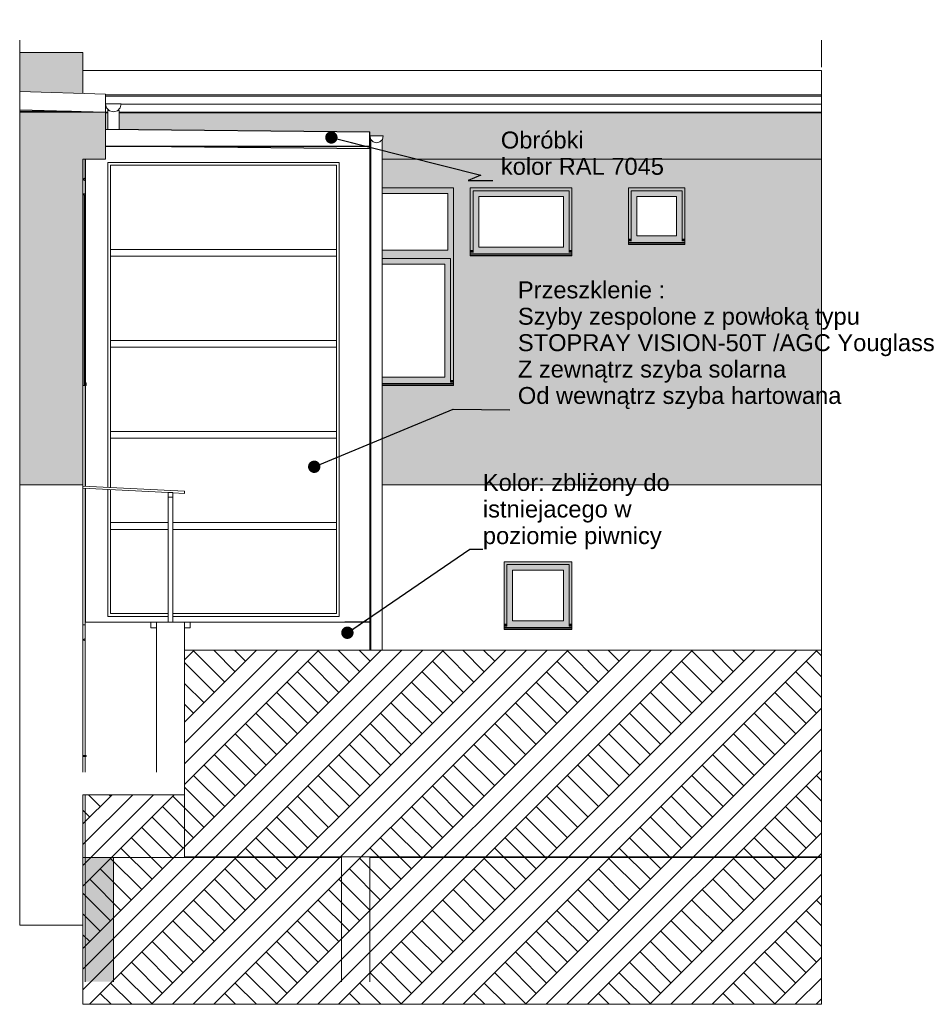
# Model space of a CAD drawing. Header units: centimetres. Extents: x 250 to 5514, y -460 to 460.
# Tile 1 of 2: x 250 to 1052, y -460 to 412. Entities that reach past the tile are written whole.
import ezdxf

# ---------------------------------------------------------------- set-up
doc = ezdxf.new("R2010")
doc.units = ezdxf.units.CM
doc.header["$MEASUREMENT"] = 0
doc.linetypes.add('Przerywana', pattern=[48, 24, -24])
for name, color, linetype, lineweight in [('130-Teren_Nr_pióra__19', 255, 'Continuous', 0), ('1_Nr_pióra__81', 7, 'Continuous', 13), ('220 - ŚCIANY WEWNĘTRZNE_Nr_pióra__1', 7, 'Continuous', 13), ('220 - ŚCIANY WEWNĘTRZNE_Nr_pióra__87', 7, 'Continuous', 13), ('220-A Ściany_Nr_pióra__120', 7, 'Continuous', 13), ('220-Ściany_Nr_pióra__120', 7, 'Continuous', 13), ('220-Ściany_Nr_pióra__18', 9, 'Continuous', 13), ('270-Dachy Powłoki_Nr_pióra__1', 7, 'Continuous', 13), ('270-Dachy Powłoki_Nr_pióra__19', 255, 'Continuous', 0), ('420-Słupy_Nr_pióra__88', 7, 'Continuous', 13), ('440-K Belki_Nr_pióra__44', 7, 'Continuous', 13), ('440-Stropy_Nr_pióra__1', 7, 'Continuous', 13), ('440-Stropy_Nr_pióra__120', 7, 'Continuous', 13), ('Nowe_1_Nr_pióra__81', 7, 'Continuous', 13), ('Nowe_220 - ŚCIANY WEWNĘTRZNE_Nr_pióra__87', 7, 'Continuous', 13), ('Nowe_270-Dachy Powłoki_Nr_pióra__21', 7, 'Continuous', 25), ('Nowe_830-Teksty Etykiety_Nr_pióra__1', 7, 'Continuous', 13), ('Nowe_830-Teksty Etykiety_Nr_pióra__120', 7, 'Continuous', 13), ('Nowe_Okna Archicada_Nr_pióra__2', 7, 'Continuous', 13), ('Nowe_ściana_Nr_pióra__21', 7, 'Continuous', 25), ('Okna Archicada_Nr_pióra__3', 7, 'Continuous', 13), ('Okna Archicada_Nr_pióra__87', 7, 'Continuous', 13)]:
    doc.layers.add(name, color=color, linetype=linetype, lineweight=lineweight)
for name, color, linetype in [('220 - ŚCIANY WEWNĘTRZNE', 7, 'Continuous'), ('440-Stropy', 7, 'Continuous'), ('Nowe_220 - ŚCIANY WEWNĘTRZNE', 7, 'Continuous'), ('Okna Archicada', 7, 'Continuous')]:
    doc.layers.add(name, color=color, linetype=linetype)
doc.styles.add('STYL_AUTOMATYCZNY_1', font='arial.ttf')
doc.dimstyles.new('STYL_AUTOMATYCZNY__1', dxfattribs={"dimtxt": 0.18, "dimasz": 21.888, "dimexe": 0.18, "dimexo": 0.0625, "dimgap": 0, "dimtad": 0, "dimtih": 1, "dimtoh": 1, "dimdec": 4, "dimzin": 0, "dimdsep": 46, "dimcen": 0.09, "dimadec": 0, "dimazin": 0, "dimtfac": 1, "dimtdec": 4, "dimtmove": 0, "dimatfit": 3, "dimldrblk": 'ARROWHEAD_11', "dimfxl": 1, "dimtolj": 1, "dimtzin": 0, "dimarcsym": 0})

# ---------------------------------------------------------------- blocks, each defined once
blk = doc.blocks.new('ARROWHEAD_11')
at = {"color": 0, "linetype": 'Continuous', "lineweight": 0}
blk.add_line((0, 0), (-1, 0), dxfattribs=at)
at = {"color": 0, "linetype": 'Continuous', "lineweight": 0, "const_width": 0.25, "flags": 128}
blk.add_lwpolyline([(-0.125, 0, 1), (0.125, 0, 1)], format="xyb", close=True, dxfattribs=at)

msp = doc.modelspace()

# ---------------------------------------------------------------- hatches: boundary and pattern name
at = {"layer": '220 - ŚCIANY WEWNĘTRZNE', "linetype": 'Continuous', "lineweight": 0, "true_color": 0xffffff}
for points in [[(306.47, 383.06), (250.47, 383.06), (250.47, 348.28), (306.47, 346.6)], [(250.47, 330), (250.47, 0), (306.47, 0), (306.47, 330)], [(308.47, 288.54), (306.47, 288.54), (306.47, 270.45), (308.47, 271.86)], [(560.47, 263), (561.47, 263), (561.47, 288.54), (560.47, 288.54)], [(560.47, 88), (560.47, 0), (561.47, 0), (561.47, 88)]]:
    msp.add_hatch(color=7, dxfattribs=at).paths.add_polyline_path(points)
h = msp.add_hatch(color=7, dxfattribs=at)
h.paths.add_polyline_path([(960.47, 288.54), (571.47, 288.54), (571.47, 263), (634.47, 263), (634.47, 88), (571.47, 88), (571.47, 0), (960.47, 0)])
h.paths.add_polyline_path([(739.47, 203), (649.47, 203), (649.47, 263), (739.47, 263)], flags=0)
h.paths.add_polyline_path([(839.47, 213), (789.47, 213), (789.47, 263), (839.47, 263)], flags=0)
at = {"layer": '220-Ściany_Nr_pióra__18', "linetype": 'Continuous', "lineweight": 13}
h = msp.add_hatch(dxfattribs=at)
h.set_pattern_fill('Grunt_0001', color=9, style=0, pattern_type=2)
h.set_pattern_definition([(45, (0, 0), (-27.5772, 27.5772), []), (45, (-9.19, 9.19), (-55.1543, 55.1543), []), (45, (-18.385, 18.385), (-55.1543, 55.1543), []), (135, (-27.577, 27.577), (9.19239, 9.19239), [39, -39])])
h.paths.add_polyline_path([(306.47, -274.46), (306.47, -460), (960.47, -460), (960.47, -274.46), (960.47, -146.46), (396.47, -146.46), (396.47, -274.46)])
at = {"layer": '440-Stropy', "linetype": 'Continuous', "lineweight": 0, "true_color": 0xffffff}
for points in [[(306.47, 330), (306.47, 288.54), (326.47, 288.54), (326.47, 330)], [(326.47, 314.96), (328.4, 314.94), (328.4, 330), (326.47, 330)], [(960.47, 330), (338.64, 330), (338.64, 314.84), (560.47, 312.62), (560.47, 309.02), (572.47, 309.02), (571.67, 306.02), (571.17, 305.52), (571.47, 305.52), (571.47, 288.54), (960.47, 288.54)], [(560.47, 309.02), (560.47, 288.54), (561.47, 288.54), (561.47, 305.52), (561.78, 305.52), (561.28, 306.02)]]:
    msp.add_hatch(color=7, dxfattribs=at).paths.add_polyline_path(points)
at = {"layer": 'Nowe_220 - ŚCIANY WEWNĘTRZNE', "linetype": 'Continuous', "lineweight": 0, "true_color": 0xffffff}
msp.add_hatch(color=7, dxfattribs=at).paths.add_polyline_path([(308.47, -330), (308.47, -440), (333.47, -440), (333.47, -330)])
at = {"layer": 'Okna Archicada', "linetype": 'Continuous', "lineweight": 0, "true_color": 0xffffff}
for points in [[(560.47, 263), (560.47, 258), (561.47, 258), (561.47, 263)], [(634.47, 263), (571.47, 263), (571.47, 258), (629.47, 258), (634.47, 258)], [(649.47, 258), (651.97, 258), (651.97, 260.5), (736.97, 260.5), (736.97, 258), (739.47, 258), (739.47, 263), (649.47, 263)], [(791.97, 258), (791.97, 260.5), (836.97, 260.5), (836.97, 258), (839.47, 258), (839.47, 263), (789.47, 263), (789.47, 258)], [(631.97, 93), (634.47, 93), (634.47, 258), (629.47, 258), (629.47, 208), (629.47, 200.5), (631.97, 200.5)], [(651.97, 258), (649.47, 258), (649.47, 208), (651.97, 208)], [(651.97, 255.5), (656.97, 255.5), (731.97, 255.5), (736.97, 255.5), (736.97, 260.5), (651.97, 260.5)], [(656.97, 210.5), (656.97, 255.5), (651.97, 255.5), (651.97, 210.5)], [(731.97, 255.5), (731.97, 210.5), (736.97, 210.5), (736.97, 255.5)], [(736.97, 208), (739.47, 208), (739.47, 258), (736.97, 258)], [(791.97, 218), (791.97, 258), (789.47, 258), (789.47, 218)], [(791.97, 260.5), (791.97, 255.5), (796.97, 255.5), (831.97, 255.5), (836.97, 255.5), (836.97, 260.5)], [(796.97, 255.5), (791.97, 255.5), (791.97, 220.5), (796.97, 220.5)], [(831.97, 220.5), (836.97, 220.5), (836.97, 255.5), (831.97, 255.5)], [(836.97, 258), (836.97, 218), (839.47, 218), (839.47, 258)], [(791.97, 218), (789.47, 218), (789.47, 216), (791.97, 216)], [(796.97, 220.5), (791.97, 220.5), (791.97, 215.87), (836.97, 215.87), (836.97, 220.5), (831.97, 220.5)], [(836.97, 218), (836.97, 216), (839.47, 216), (839.47, 218)], [(651.97, 210.5), (651.97, 205.87), (736.97, 205.87), (736.97, 210.5), (731.97, 210.5), (656.97, 210.5)], [(789.47, 216), (789.47, 214.69), (839.47, 214.69), (839.47, 216), (836.97, 216), (836.97, 215.87), (791.97, 215.87), (791.97, 216)], [(789.47, 213.5), (839.47, 213.5), (839.47, 214.69), (789.47, 214.69)], [(789.47, 213), (839.47, 213), (839.47, 213.5), (789.47, 213.5)], [(560.47, 208), (560.47, 200.5), (561.47, 200.5), (561.47, 208)], [(629.47, 208), (571.47, 208), (571.47, 200.5), (629.47, 200.5)], [(651.97, 208), (649.47, 208), (649.47, 206), (651.97, 206)], [(649.47, 206), (649.47, 204.69), (739.47, 204.69), (739.47, 206), (736.97, 206), (736.97, 205.87), (651.97, 205.87), (651.97, 206)], [(649.47, 203.5), (739.47, 203.5), (739.47, 204.69), (649.47, 204.69)], [(649.47, 203), (739.47, 203), (739.47, 203.5), (649.47, 203.5)], [(739.47, 208), (736.97, 208), (736.97, 206), (739.47, 206)], [(560.47, 200.5), (560.47, 195.5), (561.47, 195.5), (561.47, 200.5)], [(631.97, 200.5), (571.47, 200.5), (571.47, 195.5), (626.97, 195.5), (631.97, 195.5)], [(626.97, 195.5), (626.97, 95.5), (631.97, 95.5), (631.97, 195.5)], [(307.47, 88), (309.47, 88), (309.47, 90.5), (307.47, 90.5)], [(560.47, 90.87), (561.47, 90.87), (561.47, 95.5), (560.47, 95.5)], [(561.47, 90.87), (560.47, 90.87), (560.47, 89.69), (561.47, 89.69)], [(560.47, 89.69), (560.47, 88.5), (561.47, 88.5), (561.47, 89.69)], [(560.47, 88.5), (560.47, 88), (561.47, 88), (561.47, 88.5)], [(571.47, 90.87), (631.97, 90.87), (631.97, 95.5), (626.97, 95.5), (571.47, 95.5)], [(571.47, 90.87), (571.47, 89.69), (634.47, 89.69), (634.47, 91), (631.97, 91), (631.97, 90.87)], [(634.47, 89.69), (571.47, 89.69), (571.47, 88.5), (634.47, 88.5)], [(634.47, 88.5), (571.47, 88.5), (571.47, 88), (634.47, 88)], [(631.97, 93), (631.97, 91), (634.47, 91), (634.47, 93)], [(679.47, -68), (679.47, -73), (681.97, -73), (681.97, -70.5), (736.97, -70.5), (736.97, -73), (739.47, -73), (739.47, -68)], [(681.97, -73), (679.47, -73), (679.47, -123), (681.97, -123)], [(681.97, -70.5), (681.97, -75.5), (686.97, -75.5), (731.97, -75.5), (736.97, -75.5), (736.97, -70.5)], [(681.97, -75.5), (681.97, -120.5), (686.97, -120.5), (686.97, -75.5)], [(731.97, -75.5), (731.97, -120.5), (736.97, -120.5), (736.97, -75.5)], [(736.97, -123), (739.47, -123), (739.47, -73), (736.97, -73)], [(681.97, -120.5), (681.97, -125.13), (736.97, -125.13), (736.97, -120.5), (731.97, -120.5), (686.97, -120.5)], [(681.97, -123), (679.47, -123), (679.47, -125), (681.97, -125)], [(681.97, -125), (679.47, -125), (679.47, -126.31), (739.47, -126.31), (739.47, -125), (736.97, -125), (736.97, -125.13), (681.97, -125.13)], [(679.47, -126.31), (679.47, -127.5), (739.47, -127.5), (739.47, -126.31)], [(736.97, -123), (736.97, -125), (739.47, -125), (739.47, -123)], [(306.47, -240.5), (309.47, -240.5), (309.47, -239.62), (306.47, -239.47)]]:
    msp.add_hatch(color=7, dxfattribs=at).paths.add_polyline_path(points)

# ---------------------------------------------------------------- linework, layer by layer
at = {"layer": '130-Teren_Nr_pióra__19', "color": 255, "linetype": 'Continuous', "lineweight": 0}
for p, q in [((396.47, -146.46), (960.47, -146.46)), ((960.47, -146.46), (960.47, -329.46)), ((396.47, -254.46), (396.47, -329.46)), ((396.47, -329.46), (960.47, -329.46))]:
    msp.add_line(p, q, dxfattribs=at)
at = {"layer": '1_Nr_pióra__81', "color": 7, "linetype": 'Continuous', "lineweight": 13}
for p, q in [((960.47, 344.28), (326.47, 344.28)), ((960.47, 340.78), (960.47, 344.28)), ((960.47, 338.22), (960.47, 340.78)), ((327.41, 333.93), (326.47, 337.43)), ((326.47, 337.43), (333.47, 337.43)), ((326.51, 337.28), (326.47, 337.28)), ((329.97, 331.37), (327.41, 333.93)), ((328.4, 332.94), (328.4, 314.94)), ((328.64, 331.43), (329.31, 331.43)), ((328.64, 331.43), (328.64, 314.94)), ((329.31, 331.43), (329.91, 331.43)), ((333.47, 330.43), (329.97, 331.37)), ((333.47, 337.43), (340.47, 337.43)), ((336.97, 331.37), (333.47, 330.43)), ((339.53, 333.93), (336.97, 331.37)), ((337.04, 331.43), (337.97, 331.43)), ((337.97, 331.43), (338.64, 331.43)), ((338.4, 332.8), (338.4, 331.43)), ((338.64, 331.43), (338.64, 314.84)), ((340.47, 337.43), (339.53, 333.93)), ((960.47, 337.28), (340.43, 337.28)), ((960.47, 337.28), (960.47, 338.22)), ((308.47, 271.86), (306.47, 270.45)), ((306.47, 270.45), (307.14, 270.1)), ((307.14, 270.1), (308.47, 269.41)), ((306.47, 257.86), (307.14, 257.86)), ((307.14, 257.86), (308.47, 257.86)), ((306.47, -124.05), (307.14, -124.05)), ((307.14, -124.05), (308.47, -124.05)), ((306.47, -137.31), (307.14, -136.87)), ((306.47, -137.31), (308.47, -138.19)), ((307.14, -136.87), (308.47, -136.01))]:
    msp.add_line(p, q, dxfattribs=at)
at = {"layer": '220 - ŚCIANY WEWNĘTRZNE_Nr_pióra__1', "color": 7, "linetype": 'Continuous', "lineweight": 13}
msp.add_line((250.47, 383.06), (250.47, 348.28), dxfattribs=at)
at = {"layer": '220 - ŚCIANY WEWNĘTRZNE_Nr_pióra__87', "color": 7, "linetype": 'Continuous', "lineweight": 13}
for p, q in [((250.47, 383.06), (306.47, 383.06)), ((306.47, 383.06), (306.47, 346.6)), ((250.47, 330), (250.47, 0)), ((306.47, 330), (250.47, 330)), ((306.47, 257), (306.47, 288.54)), ((960.47, 288.54), (960.47, 0)), ((307.47, 257), (306.47, 257)), ((306.47, 257), (306.47, 88)), ((307.47, 88), (307.47, 257)), ((306.47, 0), (306.47, 88)), ((306.47, 88), (307.47, 88)), ((250.47, 0), (306.47, 0)), ((250.47, -31), (250.47, 0)), ((306.47, 0), (306.47, -1)), ((560.47, 0), (561.47, 0)), ((571.47, 0), (960.47, 0)), ((960.47, 0), (960.47, -146.46)), ((306.47, -3), (306.47, -254.46)), ((250.47, -330), (250.47, -31)), ((371.47, -121.46), (366.47, -121.46)), ((366.47, -121.46), (366.47, -126.46)), ((371.47, -121.46), (396.47, -121.46)), ((371.47, -254.46), (371.47, -121.46)), ((396.47, -121.46), (396.47, -254.46)), ((401.47, -121.46), (396.47, -121.46)), ((401.47, -126.46), (401.47, -121.46)), ((366.47, -126.46), (371.47, -126.46)), ((396.47, -126.46), (401.47, -126.46)), ((306.47, -274.46), (306.47, -390)), ((250.47, -350), (250.47, -330)), ((306.47, -330), (308.47, -330)), ((560.47, -330), (960.47, -330)), ((960.47, -329.46), (960.47, -330)), ((250.47, -390), (250.47, -350)), ((306.47, -390), (250.47, -390))]:
    msp.add_line(p, q, dxfattribs=at)
at = {"layer": '220-A Ściany_Nr_pióra__120', "color": 7, "linetype": 'Przerywana', "lineweight": 13}
for p, q in [((250.47, -350), (250.47, 411.99)), ((960.47, -350), (960.47, 411.99))]:
    msp.add_line(p, q, dxfattribs=at)
at = {"layer": '220-Ściany_Nr_pióra__120', "color": 7, "linetype": 'Continuous', "lineweight": 13, "flags": 128}
msp.add_lwpolyline([(306.47, -274.46), (306.47, -460), (960.47, -460), (960.47, -274.46), (960.47, -146.46), (396.47, -146.46), (396.47, -274.46)], close=True, dxfattribs=at)
at = {"layer": '270-Dachy Powłoki_Nr_pióra__1', "color": 7, "linetype": 'Continuous', "lineweight": 13}
for p, q in [((250.47, 348.28), (250.47, 332.28)), ((250.47, 332.28), (250.47, 330.9))]:
    msp.add_line(p, q, dxfattribs=at)
at = {"layer": '270-Dachy Powłoki_Nr_pióra__19', "color": 255, "linetype": 'Continuous', "lineweight": 0}
for p, q in [((960.47, 366.91), (306.47, 366.91)), ((960.47, 345.4), (960.47, 366.91)), ((250.47, 348.28), (326.47, 346)), ((326.47, 330), (326.47, 346)), ((326.47, 345.4), (960.47, 345.4)), ((960.47, 345.4), (960.47, 344.28)), ((326.47, 330), (250.47, 332.28)), ((960.47, 337.28), (960.47, 330)), ((296.47, 330.9), (250.47, 330.9)), ((306.47, 330), (306.47, 330.6)), ((328.4, 329.4), (326.47, 329.4)), ((960.47, 329.4), (338.64, 329.4)), ((306.47, -1), (306.47, -3)), ((306.47, -1), (396.47, -5.5)), ((381.97, -6.77), (306.47, -3)), ((385.97, -6.97), (381.97, -6.77)), ((396.47, -7.5), (385.97, -6.97)), ((396.47, -7.5), (396.47, -5.5))]:
    msp.add_line(p, q, dxfattribs=at)
at = {"layer": '420-Słupy_Nr_pióra__88', "color": 7, "linetype": 'Continuous', "lineweight": 13}
for p, q in [((381.97, -121.46), (381.97, -10.77)), ((385.97, -121.46), (385.97, -10.77))]:
    msp.add_line(p, q, dxfattribs=at)
at = {"layer": '440-K Belki_Nr_pióra__44', "color": 7, "linetype": 'Continuous', "lineweight": 13}
for p, q in [((381.97, -6.77), (385.97, -6.77)), ((381.97, -10.77), (381.97, -6.77)), ((385.97, -6.77), (385.97, -6.97)), ((385.97, -6.97), (385.97, -10.77)), ((385.97, -10.77), (381.97, -10.77))]:
    msp.add_line(p, q, dxfattribs=at)
at = {"layer": '440-Stropy_Nr_pióra__1', "color": 7, "linetype": 'Continuous', "lineweight": 13}
msp.add_line((250.47, 0), (250.47, -31), dxfattribs=at)
at = {"layer": '440-Stropy_Nr_pióra__120', "color": 7, "linetype": 'Continuous', "lineweight": 13}
for p, q in [((306.47, 330), (326.47, 330)), ((326.47, 288.54), (326.47, 330)), ((326.47, 330), (328.4, 330)), ((338.64, 330), (960.47, 330)), ((960.47, 288.54), (960.47, 330)), ((306.47, 288.54), (326.47, 288.54)), ((560.47, 288.54), (561.47, 288.54)), ((571.47, 288.54), (960.47, 288.54))]:
    msp.add_line(p, q, dxfattribs=at)
at = {"layer": 'Nowe_1_Nr_pióra__81', "color": 7, "linetype": 'Continuous', "lineweight": 13}
for p, q in [((560.47, 309.02), (561.28, 306.02)), ((566.47, 309.02), (560.47, 309.02)), ((561.28, 306.02), (563.47, 303.83)), ((561.47, 305.52), (561.78, 305.52)), ((561.47, 305.52), (561.47, -146.46)), ((572.47, 309.02), (566.47, 309.02)), ((569.47, 303.83), (571.67, 306.02)), ((571.17, 305.52), (571.47, 305.52)), ((571.47, 305.52), (571.47, -146.46)), ((571.67, 306.02), (572.47, 309.02)), ((563.47, 303.83), (566.47, 303.02)), ((566.47, 303.02), (569.47, 303.83))]:
    msp.add_line(p, q, dxfattribs=at)
at = {"layer": 'Nowe_220 - ŚCIANY WEWNĘTRZNE_Nr_pióra__87', "color": 7, "linetype": 'Continuous', "lineweight": 13}
for p, q in [((308.47, -121.46), (323.47, -121.46)), ((308.47, -239.57), (308.47, -121.46)), ((560.47, -121.46), (560.47, -146.46)), ((308.47, -254.46), (308.47, -240.5)), ((308.47, -330), (308.47, -274.46)), ((333.47, -330), (308.47, -330)), ((308.47, -440), (308.47, -330)), ((333.47, -330), (333.47, -440)), ((333.47, -330), (535.47, -330)), ((535.47, -440), (535.47, -330)), ((560.47, -329.46), (560.47, -330)), ((560.47, -330), (560.47, -440))]:
    msp.add_line(p, q, dxfattribs=at)
at = {"layer": 'Nowe_270-Dachy Powłoki_Nr_pióra__21', "color": 7, "linetype": 'Continuous', "lineweight": 25}
for p, q in [((326.47, 314.96), (560.47, 312.62)), ((560.47, 297.63), (560.47, 312.62)), ((560.47, 297.63), (326.47, 299.97))]:
    msp.add_line(p, q, dxfattribs=at)
at = {"layer": 'Nowe_Okna Archicada_Nr_pióra__2', "color": 7, "linetype": 'Continuous', "lineweight": 13}
for p, q in [((328.47, 285.54), (328.47, -2.1)), ((533.47, 285.54), (328.47, 285.54)), ((330.97, 283.04), (330.97, -2.22)), ((530.97, 283.04), (330.97, 283.04)), ((530.97, -113.96), (530.97, 283.04)), ((533.47, -116.46), (533.47, 285.54)), ((330.97, 208.44), (530.97, 208.44)), ((530.97, 202.44), (330.97, 202.44)), ((330.97, 127.84), (530.97, 127.84)), ((530.97, 121.84), (330.97, 121.84)), ((330.97, 47.24), (530.97, 47.24)), ((530.97, 41.24), (330.97, 41.24)), ((328.47, -4.1), (328.47, -116.46)), ((330.97, -4.22), (330.97, -113.96)), ((330.97, -33.36), (381.97, -33.36)), ((385.97, -33.36), (530.97, -33.36)), ((381.97, -39.36), (330.97, -39.36)), ((530.97, -39.36), (385.97, -39.36)), ((366.47, -121.46), (323.47, -121.46)), ((328.47, -116.46), (381.97, -116.46)), ((330.97, -113.96), (381.97, -113.96)), ((385.97, -113.96), (530.97, -113.96)), ((385.97, -116.46), (533.47, -116.46)), ((538.47, -121.46), (401.47, -121.46))]:
    msp.add_line(p, q, dxfattribs=at)
at = {"layer": 'Nowe_ściana_Nr_pióra__21', "color": 7, "linetype": 'Continuous', "lineweight": 25}
for p, q in [((326.47, 300), (538.47, 300)), ((538.47, 300), (560.47, 300)), ((560.47, 297.63), (560.47, -121.46)), ((308.47, 288.54), (308.47, 90.5)), ((308.47, 88), (308.47, -1.1)), ((308.47, -3.1), (308.47, -121.46)), ((560.47, -121.46), (538.47, -121.46))]:
    msp.add_line(p, q, dxfattribs=at)
at = {"layer": 'Okna Archicada_Nr_pióra__3', "color": 7, "linetype": 'Continuous', "lineweight": 13}
for p, q in [((561.47, 258), (560.47, 258)), ((629.47, 258), (571.47, 258)), ((629.47, 208), (629.47, 258)), ((651.97, 255.5), (651.97, 260.5)), ((651.97, 260.5), (736.97, 260.5)), ((651.97, 210.5), (651.97, 255.5)), ((656.97, 255.5), (656.97, 210.5)), ((731.97, 255.5), (656.97, 255.5)), ((731.97, 210.5), (731.97, 255.5)), ((736.97, 260.5), (736.97, 255.5)), ((736.97, 255.5), (736.97, 210.5)), ((791.97, 260.5), (791.97, 255.5)), ((836.97, 260.5), (791.97, 260.5)), ((791.97, 255.5), (791.97, 220.5)), ((796.97, 220.5), (796.97, 255.5)), ((796.97, 255.5), (831.97, 255.5)), ((831.97, 255.5), (831.97, 220.5)), ((836.97, 255.5), (836.97, 260.5)), ((836.97, 220.5), (836.97, 255.5)), ((791.97, 220.5), (791.97, 215.87)), ((831.97, 220.5), (796.97, 220.5)), ((836.97, 215.87), (836.97, 220.5)), ((651.97, 205.87), (651.97, 210.5)), ((656.97, 210.5), (731.97, 210.5)), ((736.97, 210.5), (736.97, 205.87)), ((791.97, 216), (789.47, 216)), ((789.47, 214.85), (789.47, 214.69)), ((789.47, 214.69), (839.47, 214.69)), ((789.47, 213.5), (789.47, 214.69)), ((789.47, 213.5), (839.47, 213.5)), ((839.47, 216), (836.97, 216)), ((839.47, 214.69), (839.47, 214.85)), ((839.47, 213.5), (839.47, 214.69)), ((560.47, 208), (561.47, 208)), ((571.47, 208), (629.47, 208)), ((649.47, 206), (651.97, 206)), ((649.47, 204.69), (649.47, 204.85)), ((739.47, 204.69), (649.47, 204.69)), ((649.47, 203.5), (649.47, 204.69)), ((739.47, 203.5), (649.47, 203.5)), ((736.97, 206), (739.47, 206)), ((739.47, 204.85), (739.47, 204.69)), ((739.47, 203.5), (739.47, 204.69)), ((560.47, 200.5), (561.47, 200.5)), ((561.47, 195.5), (560.47, 195.5)), ((571.47, 200.5), (631.97, 200.5)), ((626.97, 195.5), (571.47, 195.5)), ((626.97, 95.5), (626.97, 195.5)), ((631.97, 200.5), (631.97, 195.5)), ((631.97, 195.5), (631.97, 95.5)), ((307.47, 90.5), (309.47, 90.5)), ((307.47, 88), (309.47, 88)), ((309.47, 88), (309.47, 90.5)), ((560.47, 95.5), (561.47, 95.5)), ((561.47, 89.69), (560.47, 89.69)), ((561.47, 88.5), (560.47, 88.5)), ((571.47, 95.5), (626.97, 95.5)), ((634.47, 89.69), (571.47, 89.69)), ((634.47, 88.5), (571.47, 88.5)), ((631.97, 95.5), (631.97, 90.87)), ((631.97, 91), (634.47, 91)), ((634.47, 89.85), (634.47, 89.69)), ((634.47, 88.5), (634.47, 89.69)), ((681.97, -75.5), (681.97, -70.5)), ((681.97, -70.5), (736.97, -70.5)), ((681.97, -120.5), (681.97, -75.5)), ((686.97, -75.5), (686.97, -120.5)), ((731.97, -75.5), (686.97, -75.5)), ((731.97, -120.5), (731.97, -75.5)), ((736.97, -70.5), (736.97, -75.5)), ((736.97, -75.5), (736.97, -120.5)), ((681.97, -125.13), (681.97, -120.5)), ((686.97, -120.5), (731.97, -120.5)), ((736.97, -120.5), (736.97, -125.13)), ((679.47, -125), (681.97, -125)), ((679.47, -126.31), (679.47, -126.15)), ((739.47, -126.31), (679.47, -126.31)), ((679.47, -127.5), (679.47, -126.31)), ((739.47, -127.5), (679.47, -127.5)), ((736.97, -125), (739.47, -125)), ((739.47, -126.15), (739.47, -126.31)), ((739.47, -127.5), (739.47, -126.31)), ((306.47, -239.47), (309.47, -239.62)), ((306.47, -240.5), (309.47, -240.5)), ((309.47, -240.5), (309.47, -239.62))]:
    msp.add_line(p, q, dxfattribs=at)
at = {"layer": 'Okna Archicada_Nr_pióra__87', "color": 7, "linetype": 'Continuous', "lineweight": 13}
for p, q in [((560.47, 263), (561.47, 263)), ((571.47, 263), (634.47, 263)), ((634.47, 263), (634.47, 89.85)), ((649.47, 204.85), (649.47, 263)), ((649.47, 263), (739.47, 263)), ((739.47, 263), (739.47, 204.85)), ((789.47, 214.85), (789.47, 263)), ((789.47, 263), (839.47, 263)), ((839.47, 263), (839.47, 214.85)), ((789.47, 213), (789.47, 213.5)), ((789.47, 213), (839.47, 213)), ((839.47, 213), (839.47, 213.5)), ((649.47, 203), (649.47, 203.5)), ((739.47, 203), (649.47, 203)), ((739.47, 203), (739.47, 203.5)), ((561.47, 88), (560.47, 88)), ((634.47, 88), (571.47, 88)), ((634.47, 88), (634.47, 88.5)), ((679.47, -126.15), (679.47, -68)), ((679.47, -68), (739.47, -68)), ((739.47, -68), (739.47, -126.15)), ((679.47, -128), (679.47, -127.5)), ((739.47, -128), (679.47, -128)), ((739.47, -128), (739.47, -127.5))]:
    msp.add_line(p, q, dxfattribs=at)

# ---------------------------------------------------------------- texts
at = {"layer": 'Nowe_830-Teksty Etykiety_Nr_pióra__1', "color": 7, "linetype": 'Continuous', "lineweight": 13, "insert": (676.55, 274.43), "char_height": 15, "attachment_point": 7, "line_spacing_factor": 0.930982, "style": 'STYL_AUTOMATYCZNY_1'}
msp.add_mtext('\\A1;{\\pql;\\fArial|b0|i0|c238|p0;\\W1.000000;Obróbki \\P\\pql;\\fArial|b0|i0|c238|p0;\\W1.000000;kolor RAL 70\\fArial|b0|i0|c238|p0;\\W1.000000;45}', dxfattribs=at)
at = {"layer": 'Nowe_830-Teksty Etykiety_Nr_pióra__120', "color": 7, "linetype": 'Continuous', "lineweight": 13, "insert": (691.63, 67.15), "char_height": 15, "attachment_point": 7, "line_spacing_factor": 0.935089, "style": 'STYL_AUTOMATYCZNY_1'}
msp.add_mtext('\\A1;{\\pql;\\fArial|b0|i0|c238|p0;\\W1.000000;Przeszklenie :\\P\\pql;\\fArial|b0|i0|c238|p0;\\W1.000000;Szyby zespolone z powłoką typu\\P\\pql;\\fArial|b0|i0|c238|p0;\\W1.000000;STOPRAY VISION-50T /AGC Youglass\\P\\pql;\\fArial|b0|i0|c238|p0;\\W1.000000;Z zewnątrz szyba solarna\\P\\pql;\\fArial|b0|i0|c238|p0;\\W1.000000;Od wewnątrz szyba hartowana}', dxfattribs=at)
at = {"layer": 'Nowe_830-Teksty Etykiety_Nr_pióra__120', "color": 7, "linetype": 'Continuous', "lineweight": 13, "insert": (660.63, -56.94), "char_height": 15, "width": 185.9038, "attachment_point": 7, "line_spacing_factor": 0.941619, "style": 'STYL_AUTOMATYCZNY_1'}
msp.add_mtext('\\A1;{\\pql;\\fArial|b0|i0|c238|p0;\\W1.000000;Kolor\\fArial|b0|i0|c238|p0;\\W1.000000;: zbliżony do istniejacego w poziomie piwnicy}', dxfattribs=at)

# ---------------------------------------------------------------- leaders
at = {"layer": 'Nowe_830-Teksty Etykiety_Nr_pióra__1', "color": 7, "linetype": 'Continuous', "lineweight": 13, "annotation_type": 0, "has_hookline": 1, "hookline_direction": 0, "text_width": 142.06}
msp.add_leader([(526.48, 307.7), (658.74, 274.43), (647.47, 269.54), (669.35, 269.54)], dimstyle='STYL_AUTOMATYCZNY__1', dxfattribs=at)
at = {"layer": 'Nowe_830-Teksty Etykiety_Nr_pióra__120', "color": 7, "linetype": 'Continuous', "lineweight": 13, "annotation_type": 0, "has_hookline": 1, "hookline_direction": 0}
for points, text_width in [([(511.29, 16.06), (634.43, 67.15), (684.43, 66.34)], 367.1), ([(540.67, -130.94), (648.99, -56.94), (660.63, -56.94)], 163.22)]:
    msp.add_leader(points, dimstyle='STYL_AUTOMATYCZNY__1', dxfattribs=dict(at, text_width=text_width))

doc.saveas('drawing.dxf')
